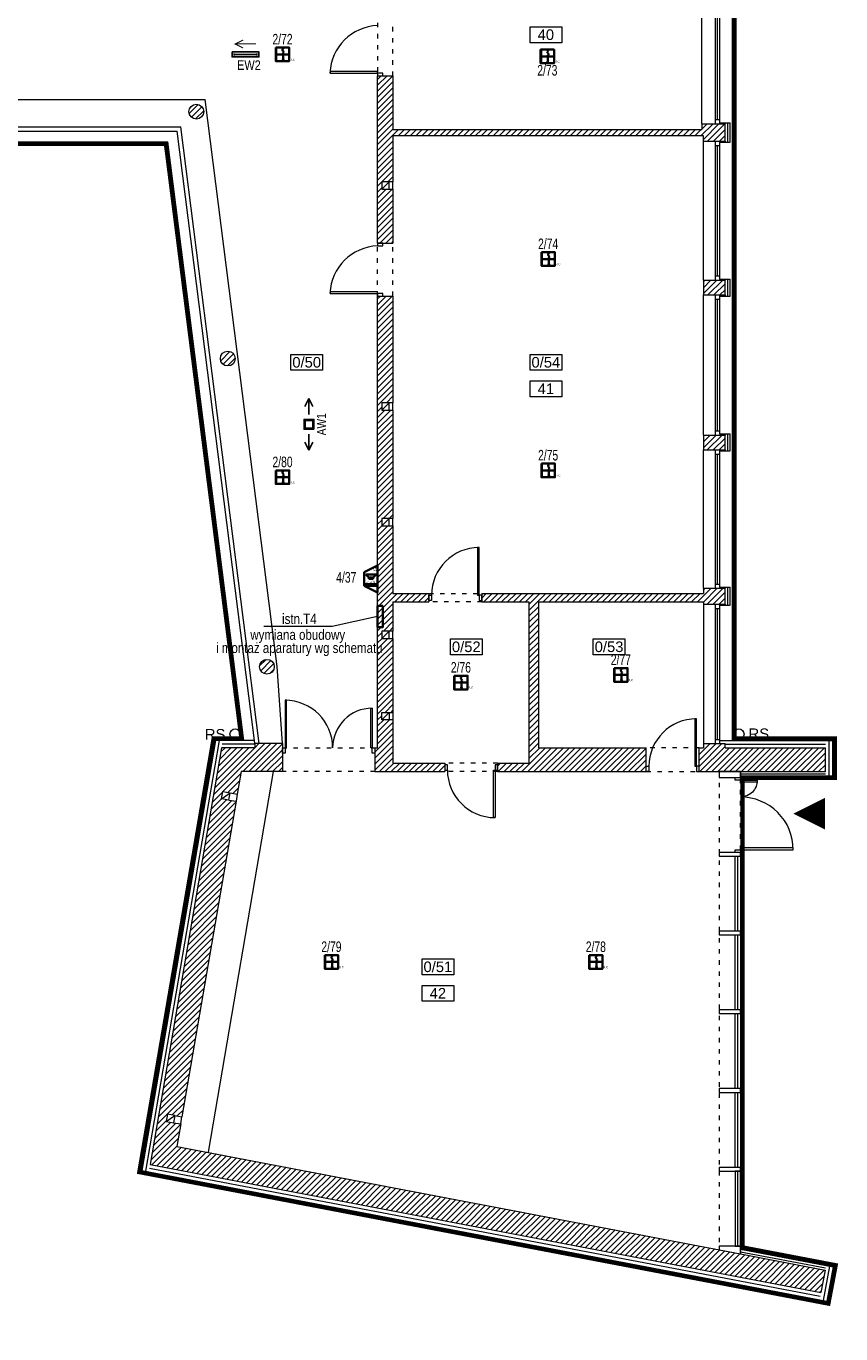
# Model space of a CAD drawing. Header units: millimetres. Extents: x 167773 to 185035, y -114105 to -66770.
# Tile 75 of 114: x 179759 to 181300, y -94942 to -92467. Entities that reach past the tile are written whole.
import ezdxf
from ezdxf.enums import TextEntityAlignment as Align

# ---------------------------------------------------------------- set-up
doc = ezdxf.new("R2010")
doc.units = ezdxf.units.MM
doc.linetypes.add('ACAD_ISO03W100', pattern=[30, 12, -18])
doc.linetypes.add('DASHED', pattern=[0.75, 0.5, -0.25])
doc.layers.get('0').update_dxf_attribs({"lineweight": 9})
doc.layers.add('!zakres', color=7, linetype='ACAD_ISO03W100', lineweight=60, true_color=0x8a14ff)
for name, color, linetype, lineweight in [('a-op_text', 7, 'Continuous', 9), ('b-drzwi', 6, 'Continuous', 9), ('b-izolacja', 8, 'BATTING', 9), ('b-okna', 6, 'Continuous', 9), ('b-przerywana1', 9, 'ACAD_ISO03W100', 9), ('b-widokowa', 7, 'Continuous', 9), ('b-ściany', 2, 'Continuous', 9), ('EL_Linia SSP', 240, 'Continuous', 35), ('El_tablice', 20, 'Continuous', 35), ('h-hatch', 8, 'Continuous', 9)]:
    doc.layers.add(name, color=color, linetype=linetype, lineweight=lineweight)
doc.layers.add('El_Oświetlenie awaryjne', color=1, linetype='Continuous')
doc.styles.add('Arial', font='arial.ttf')
doc.styles.add('arial 0.8', font='arial.ttf', dxfattribs={"width": 0.8})
doc.styles.add('ES1', font='ARIALN.TTF')
doc.styles.add('PPAB_100', font='arial.ttf', dxfattribs={"height": 18})
doc.linetypes.add('BATTING', pattern='A,0.0001,-0.1,[134,ltypeshp.shx,S=0.1,R=0,X=-0.1,Y=0],-0.2,[134,ltypeshp.shx,S=0.1,R=180,X=0.1,Y=0],-0.1', length=0.4001)
pattern_1 = [(45, (15000, 0), (-5.61266008, 5.61266008), [])]

# ---------------------------------------------------------------- blocks, each defined once
blk = doc.blocks.new('A$C5690186C')
at = {"layer": 'EL_Linia SSP', "lineweight": 5}
h = blk.add_hatch(color=256, dxfattribs=at)
h.set_gradient(color1=(255, 0, 0), color2=(224, 0, 0), one_color=1, name='INVSPHERICAL')
h.paths.add_polyline_path([(-9.8, 0), (-9.8, 12.8), (-12.8, 12.8), (-12.8, 0)])
h.paths.add_polyline_path([(-9.8, -12.8), (-9.8, 0), (-12.8, 0), (-12.8, -12.8)])
at = {"layer": 'EL_Linia SSP'}
blk.add_hatch(color=256, dxfattribs=at).paths.add_polyline_path([(2, -9.8, 1), (0.1, -9.8, 1)])
for p, q in [((-12.8, 0), (12.8, 0)), ((1.1, -2.1), (1.1, -9.8))]:
    blk.add_line(p, q, dxfattribs=at)
at = {"layer": 'EL_Linia SSP', "color": 1, "linetype": 'Continuous'}
for p, q in [((-0.1, 8.5), (0.1, 9.4)), ((0.1, 7.7), (-0.1, 8.5)), ((0.1, 9.4), (0.7, 10.4)), ((0.6, 7), (0.1, 7.7)), ((1.4, 2.3), (0.4, 1.2)), ((0.7, 6.7), (0.6, 7)), ((0.7, 10.4), (1.8, 11.5)), ((1.1, 6.3), (0.7, 6.7)), ((1.1, 6.3), (1.4, 6)), ((1.4, 6), (1.6, 5.7)), ((2, 3.3), (1.4, 2.3)), ((1.6, 5.7), (2, 5)), ((2, 5), (2.2, 4.2)), ((2.2, 4.2), (2, 3.3))]:
    blk.add_line(p, q, dxfattribs=at)
at = {"layer": 'EL_Linia SSP'}
blk.add_lwpolyline([(-12.8, 12.8), (12.8, 12.8), (12.8, -12.8), (-12.8, -12.8)], close=True, dxfattribs=at)
blk.add_circle((1.1, -9.8), 0.938, dxfattribs=at)
at = {"layer": 'EL_Linia SSP', "color": 1}
blk.add_text('R,C', height=4, dxfattribs=at).set_placement((13.9, -11.8))
blk = doc.blocks.new('AW1')
for p, q in [((-65, 0), (-45, 10)), ((-25, 0), (-65, 0)), ((-65, 0), (-45, -10)), ((25, 0), (65, 0)), ((65, 0), (45, 10)), ((65, 0), (45, -10))]:
    blk.add_line(p, q)
for points in [[(-12.5, -12.5), (12.5, -12.5), (12.5, 12.5), (-12.5, 12.5)], [(-9.5, -9.5), (9.5, -9.5), (9.5, 9.5), (-9.5, 9.5)]]:
    blk.add_lwpolyline(points, close=True)
at = {"style": 'arial 0.8', "width": 0.8}
blk.add_text('AW1', height=23, dxfattribs=at).set_placement((0, -20), align=Align.TOP_CENTER)
blk = doc.blocks.new('A$C5906215B')
at = {"layer": 'EL_Linia SSP'}
h = blk.add_hatch(color=256, dxfattribs=at)
h.set_gradient(color1=(255, 0, 0), color2=(255, 0, 0))
h.paths.add_polyline_path([(-9.8, -25.6), (-9.8, 0), (-12.8, 0), (-12.8, -25.6)])
for p, q in [((-25.6, -25.6), (-12.8, 0)), ((-12.8, 0), (12.8, 0)), ((-12.8, 0), (-12.8, -25.6)), ((-9.8, -25.6), (-9.8, 0)), ((25.6, -25.6), (12.8, 0)), ((-0.1, -17.4), (-0.1, -8.7)), ((-0.1, -8.7), (2.9, -8.7)), ((2.9, -17.4), (-0.1, -17.4)), ((8.2, -3.3), (2.9, -8.7)), ((2.9, -8.7), (2.9, -17.4)), ((2.9, -17.4), (8.2, -22.7)), ((8.2, -22.7), (8.2, -3.3)), ((25.6, -25.6), (-25.6, -25.6))]:
    blk.add_line(p, q, dxfattribs=at)
for s, height, p in [('A', 4, (-8.6, -14.6)), ('W', 4, (-8.6, -20.5)), ('S', 4, (-8.6, -8.9)), ('G', 7, (14.3, -24.6))]:
    blk.add_text(s, height=height, dxfattribs=at).set_placement(p)
blk = doc.blocks.new('866330')
for p, q in [((-144, 13), (-144, -13)), ((-144, 0), (144, 0)), ((144, 13), (144, -13))]:
    blk.add_line(p, q)
blk.add_lwpolyline([(-170, -32), (170, -32), (170, 32), (-170, 32)], close=True)
at = {"style": 'ES1', "flags": 1}
blk.add_attdef('TYP', (-181, 290), '', height=120, dxfattribs=at)
at = {"style": 'ES1'}
blk.add_attdef('KOD_ES', (-181, 130), '', height=120, dxfattribs=at)

msp = doc.modelspace()

# ---------------------------------------------------------------- hatches: boundary and pattern name
at = {"layer": 'h-hatch'}
h = msp.add_hatch(dxfattribs=at)
h.set_pattern_fill('ANSI31', color=256, scale=2.5, style=0)
h.set_pattern_definition(pattern_1)
h.paths.add_polyline_path([(181080.7, -92651.9), (181070.7, -92651.9), (181036.7, -92651.9), (181036.7, -92662.9), (180452.7, -92662.9), (180452.7, -92560.9), (180423.7, -92560.9), (180423.7, -92877.9), (180433.7, -92877.9), (180452.7, -92877.9), (180452.7, -92775.9), (180445.7, -92775.9), (180431.7, -92775.9), (180431.7, -92761.9), (180445.7, -92761.9), (180452.7, -92761.9), (180452.7, -92674.9), (181039.7, -92674.9), (181039.7, -92684.9), (181070.7, -92684.9), (181080.7, -92684.9)])
h = msp.add_hatch(dxfattribs=at)
h.set_pattern_fill('ANSI31', color=256, scale=2.5, style=0)
h.set_pattern_definition(pattern_1)
h.paths.add_polyline_path([(180067, -92628.9, 1), (180095, -92628.9, 1)])
h = msp.add_hatch(dxfattribs=at)
h.set_pattern_fill('ANSI31', color=256, scale=2.5, style=0)
h.set_pattern_definition(pattern_1)
h.paths.add_polyline_path([(181080.7, -92947.9), (181070.7, -92947.9), (181039.7, -92947.9), (181039.7, -92975.9), (181070.7, -92975.9), (181080.7, -92975.9)])
h = msp.add_hatch(dxfattribs=at)
h.set_pattern_fill('ANSI31', color=256, scale=2.5, style=0)
h.set_pattern_definition(pattern_1)
h.paths.add_polyline_path([(180452.7, -93412.9), (180445.7, -93412.9), (180431.7, -93412.9), (180431.7, -93398.9), (180445.7, -93398.9), (180452.7, -93398.9), (180452.7, -93193.9), (180445.7, -93193.9), (180431.7, -93193.9), (180431.7, -93179.9), (180445.7, -93179.9), (180452.7, -93179.9), (180452.7, -92977.9), (180423.7, -92977.9), (180423.7, -93832.9), (180418.7, -93832.9), (180418.7, -93877.9), (180550.7, -93877.9), (180550.7, -93861.9), (180452.7, -93861.9), (180452.7, -93779.9), (180445.7, -93779.9), (180431.7, -93779.9), (180431.7, -93765.9), (180445.7, -93765.9), (180452.7, -93765.9), (180452.7, -93625.9), (180445.7, -93625.9), (180431.7, -93625.9), (180431.7, -93611.9), (180445.7, -93611.9), (180452.7, -93611.9), (180452.7, -93556.9), (180520.7, -93556.9), (180520.7, -93540.9), (180452.7, -93540.9)])
h = msp.add_hatch(dxfattribs=at)
h.set_pattern_fill('ANSI31', color=256, scale=2.5, style=0)
h.set_pattern_definition(pattern_1)
h.paths.add_polyline_path([(180154.4, -93096.2, 1), (180126.4, -93096.2, 1)])
h = msp.add_hatch(dxfattribs=at)
h.set_pattern_fill('ANSI31', color=256, scale=2.5, style=0)
h.set_pattern_definition(pattern_1)
h.paths.add_polyline_path([(181080.7, -93240.9), (181070.7, -93240.9), (181039.7, -93240.9), (181039.7, -93268.9), (181070.7, -93268.9), (181080.7, -93268.9)])
h = msp.add_hatch(dxfattribs=at)
h.set_pattern_fill('ANSI31', color=256, scale=2.5, style=0)
h.set_pattern_definition(pattern_1)
h.paths.add_polyline_path([(181080.7, -93530.9), (181070.7, -93530.9), (181039.7, -93530.9), (181039.7, -93540.9), (180620.7, -93540.9), (180620.7, -93556.9), (180709.7, -93556.9), (180709.7, -93861.9), (180650.7, -93861.9), (180650.7, -93877.9), (180931.7, -93877.9), (180931.7, -93867.9), (180931.7, -93832.9), (180727.7, -93832.9), (180727.7, -93556.9), (181039.7, -93556.9), (181039.7, -93560.9), (181070.7, -93560.9), (181080.7, -93560.9)])
h = msp.add_hatch(dxfattribs=at)
h.set_pattern_fill('ANSI31', color=256, scale=2.5, style=0)
h.set_pattern_definition(pattern_1)
h.paths.add_polyline_path([(180228.4, -93679.5, 1), (180200.4, -93679.5, 1)])
h = msp.add_hatch(dxfattribs=at)
h.set_pattern_fill('ANSI31', color=256, scale=2.5, style=0)
h.set_pattern_definition(pattern_1)
h.paths.add_polyline_path([(180044.2, -94587.1), (180051.5, -94544.7), (180037.7, -94542.3), (180023.9, -94540), (180026.2, -94526.2), (180040, -94528.5), (180053.8, -94530.9), (180156, -93934.1), (180142.2, -93931.7), (180128.4, -93929.3), (180130.8, -93915.5), (180144.6, -93917.9), (180158.4, -93920.3), (180165.7, -93877.9), (180243.7, -93877.9), (180243.7, -93824.9), (180191.5, -93824.9), (180191.5, -93832.9), (180128.8, -93832.9), (179993.7, -94621.5), (181261.9, -94863.6), (181270, -94821.1), (181109.7, -94790.5)])
h = msp.add_hatch(dxfattribs=at)
h.set_pattern_fill('ANSI31', color=256, scale=2.5, style=0)
h.set_pattern_definition(pattern_1)
h.paths.add_polyline_path([(181270.7, -93832.9), (181080.7, -93832.9), (181080.7, -93824.9), (181070.7, -93824.9), (181039.7, -93824.9), (181039.7, -93832.9), (181031.7, -93832.9), (181031.7, -93877.9), (181109.7, -93877.9), (181270.7, -93877.9)])

# ---------------------------------------------------------------- linework, layer by layer
at = {"layer": '!zakres', "linetype": 'DASHED', "ltscale": 60, "const_width": 8, "flags": 128}
msp.add_lwpolyline([(173461.4, -95696.4), (173461.4, -96122.9), (176925.4, -96122.9), (176925.4, -96135.9), (176933.3, -96135.9), (177842.5, -92664.9), (177043.7, -92664.9), (177043.7, -92678.9), (176845.7, -92678.9), (176845.7, -92312.9), (176962.2, -92312.9), (177065.9, -91184.9), (176998.5, -91184.9), (176866.5, -90353.9), (178159.6, -90119.2), (178172.7, -90191.4), (177992.7, -90224.1), (177992.7, -91112.9), (178170.8, -91112.9), (178170.8, -91184.9), (178027.7, -91184.9), (178027.7, -92300.9), (178926.3, -92300.9), (179123, -91184.9), (179078.5, -91184.9), (178946.6, -90354.6), (180247, -90118.6), (180260.2, -90191.4), (180076.7, -90224.7), (180076.7, -91111.9), (180258.9, -91111.9), (180258.9, -91184.9), (180085.7, -91184.9), (180085.7, -92314.9), (181098.7, -92314.9), (181098.7, -93814.9), (181288.7, -93814.9), (181288.7, -93889.9), (181113.7, -93889.9), (181113.7, -94778.3), (181290, -94812), (181276.2, -94884.7), (179973, -94635.8), (180113.6, -93814.9), (180166.1, -93814.9), (180023.3, -92689.9), (179115.7, -92689.9), (179115.7, -93812.9), (179291.3, -93812.9), (179291.3, -93886.9), (179100.7, -93886.9), (179100.7, -94775.5), (179292.7, -94812.1), (179278.9, -94884.7), (178061.4, -94653.3), (178061.4, -94643.1), (178059.4, -94642.7), (178059.4, -96122.9), (179277.4, -96122.9), (179277.4, -96164.9), (179411.4, -96164.9), (179411.4, -97068.9), (179277.4, -97068.9), (179277.4, -97108.9), (178099.4, -97108.9), (178099.4, -97210.9), (178144.3, -97210.9), (178280.1, -98045.8), (178207.1, -98057.7), (178139.1, -97639.9), (177334.4, -97639.9), (177334.4, -97850.9), (175761.4, -97850.9), (175761.4, -98202.9), (175682.4, -98202.9), (175682.4, -97194.9), (175737.4, -97194.9), (175737.4, -97108.9), (170991.9, -97108.9), (170991.9, -97149.9), (170858.4, -97149.9), (170858.4, -96661.4), (170985.4, -96661.4), (170985.4, -96196.9), (170958.4, -96196.9), (170958.4, -96122.9), (171260.4, -96122.9), (171260.4, -96010.9), (171512.4, -96010.9), (171512.4, -96122.9), (173097.4, -96122.9), (173097.4, -95696.4), (173462.4, -95696.4)], dxfattribs=at)
at = {"layer": 'a-op_text', "ltscale": 0.5}
for points in [[(180711.9, -92498.4), (180711.9, -92468.4), (180771.9, -92468.4), (180771.9, -92498.4)], [(180259.6, -93118.4), (180259.6, -93088.4), (180319.6, -93088.4), (180319.6, -93118.4)], [(180711.9, -93118.4), (180711.9, -93088.4), (180771.9, -93088.4), (180771.9, -93118.4)], [(180711.9, -93168.4), (180711.9, -93138.4), (180771.9, -93138.4), (180771.9, -93168.4)], [(180561.4, -93656.8), (180561.4, -93626.8), (180621.4, -93626.8), (180621.4, -93656.8)], [(180831.4, -93656.8), (180831.4, -93626.8), (180891.4, -93626.8), (180891.4, -93656.8)], [(180507.7, -94262.4), (180507.7, -94232.4), (180567.7, -94232.4), (180567.7, -94262.4)], [(180507.7, -94312.4), (180507.7, -94282.4), (180567.7, -94282.4), (180567.7, -94312.4)]]:
    msp.add_lwpolyline(points, close=True, dxfattribs=at)
at = {"layer": 'b-drzwi'}
for points in [[(180423.7, -92555.9), (180423.7, -92552.9), (180333.7, -92552.9), (180333.7, -92555.9)], [(180433.7, -92555.9), (180423.7, -92555.9), (180423.7, -92560.9), (180433.7, -92560.9)], [(180433.7, -92882.9), (180433.7, -92877.9), (180423.7, -92877.9), (180423.7, -92882.9)], [(180423.7, -92972.9), (180423.7, -92969.9), (180333.7, -92969.9), (180333.7, -92972.9)], [(180433.7, -92972.9), (180423.7, -92972.9), (180423.7, -92977.9), (180433.7, -92977.9)], [(180615.7, -93543.9), (180615.7, -93453.9), (180612.7, -93453.9), (180612.7, -93543.9)], [(180520.7, -93553.9), (180520.7, -93543.9), (180525.7, -93543.9), (180525.7, -93553.9)], [(180615.7, -93543.9), (180615.7, -93553.9), (180620.7, -93553.9), (180620.7, -93543.9)], [(180248.7, -93832.9), (180251.7, -93832.9), (180251.7, -93742.9), (180248.7, -93742.9)], [(180413.7, -93832.9), (180410.7, -93832.9), (180410.7, -93757.9), (180413.7, -93757.9)], [(181026.7, -93867.9), (181026.7, -93777.9), (181023.7, -93777.9), (181023.7, -93867.9)], [(180248.7, -93842.9), (180243.7, -93842.9), (180243.7, -93832.9), (180248.7, -93832.9)], [(180418.7, -93842.9), (180413.7, -93842.9), (180413.7, -93832.9), (180418.7, -93832.9)], [(180550.7, -93864.9), (180550.7, -93874.9), (180555.7, -93874.9), (180555.7, -93864.9)], [(180645.7, -93864.9), (180645.7, -93874.9), (180650.7, -93874.9), (180650.7, -93864.9)], [(180645.7, -93874.9), (180645.7, -93964.9), (180642.7, -93964.9), (180642.7, -93874.9)], [(180931.7, -93877.9), (180931.7, -93867.9), (180936.7, -93867.9), (180936.7, -93877.9)], [(181026.7, -93867.9), (181026.7, -93877.9), (181031.7, -93877.9), (181031.7, -93867.9)]]:
    msp.add_lwpolyline(points, close=True, dxfattribs=at)
for centre, radius, start, end in [((180427.4, -92559.6), 93.8, 92.2781, 177.7219), ((180427.4, -92976.6), 93.8, 92.2781, 177.7219), ((180615.7, -93543.9), 90, 90, 180), ((180248.7, -93832.9), 90, 0, 90), ((180413.7, -93832.9), 75, 90, 180), ((181026.7, -93867.9), 90, 90, 180), ((180645.7, -93874.9), 90, 180, 270)]:
    msp.add_arc(centre, radius, start, end, dxfattribs=at)
at = {"layer": 'b-izolacja', "ltscale": 2}
for p, q in [((181070.7, -92650.9), (181080.7, -92650.9)), ((181070.7, -92685.9), (181080.7, -92685.9)), ((181070.7, -92946.9), (181080.7, -92946.9)), ((181070.7, -92976.9), (181080.7, -92976.9)), ((181070.7, -93239.9), (181080.7, -93239.9)), ((181070.7, -93269.9), (181080.7, -93269.9)), ((181070.7, -93529.9), (181080.7, -93529.9)), ((181070.7, -93561.9), (181080.7, -93561.9))]:
    msp.add_line(p, q, dxfattribs=at)
at = {"layer": 'b-izolacja', "ltscale": 12}
for p, q in [((181085.7, -92686.9), (181085.7, -92649.9)), ((181085.7, -92977.9), (181085.7, -92945.9)), ((181085.7, -93270.9), (181085.7, -93238.9)), ((181085.7, -93562.9), (181085.7, -93528.9))]:
    msp.add_line(p, q, dxfattribs=at)
at = {"layer": 'b-izolacja', "ltscale": 16}
for p, q in [((180124.1, -93818.9), (179984.5, -94633.8)), ((180191.5, -93825.9), (180130, -93825.9)), ((181080.7, -93825.9), (181270.7, -93825.9)), ((181277.7, -93885.9), (181277.7, -93818.9)), ((179992.4, -94628.3), (181260.5, -94870.5)), ((181278.5, -94813.9), (181266.1, -94878.7))]:
    msp.add_line(p, q, dxfattribs=at)
at = {"layer": 'b-izolacja', "ltscale": 8}
for p, q in [((181109.7, -93881.9), (181270.7, -93881.9)), ((181109.7, -94786.4), (181270.7, -94817.2))]:
    msp.add_line(p, q, dxfattribs=at)
at = {"layer": 'b-okna'}
for p, q in [((181062.7, -92651.9), (181062.7, -92385.9)), ((181066.7, -92643.9), (181066.7, -92393.9)), ((181070.7, -92649.9), (181070.7, -92387.9)), ((181062.7, -92643.9), (181070.7, -92643.9)), ((179104.7, -92657.9), (180051.5, -92657.9)), ((179107.7, -92665.9), (180044.4, -92665.9)), ((180190.8, -93818.9), (180044.4, -92665.9)), ((180199.6, -93824.9), (180051.5, -92657.9)), ((181062.7, -92947.9), (181062.7, -92684.9)), ((181062.7, -92692.9), (181070.7, -92692.9)), ((181066.7, -92939.9), (181066.7, -92692.9)), ((181070.7, -92945.9), (181070.7, -92686.9)), ((181062.7, -92939.9), (181070.7, -92939.9)), ((181062.7, -93240.9), (181062.7, -92975.9)), ((181062.7, -92983.9), (181070.7, -92983.9)), ((181066.7, -93232.9), (181066.7, -92983.9)), ((181070.7, -93238.9), (181070.7, -92977.9)), ((181062.7, -93232.9), (181070.7, -93232.9)), ((181062.7, -93530.9), (181062.7, -93268.9)), ((181070.7, -93528.9), (181070.7, -93270.9)), ((181062.7, -93276.9), (181070.7, -93276.9)), ((181066.7, -93522.9), (181066.7, -93276.9)), ((181062.7, -93522.9), (181070.7, -93522.9)), ((181062.7, -93824.9), (181062.7, -93560.9)), ((181062.7, -93568.9), (181070.7, -93568.9)), ((181066.7, -93816.9), (181066.7, -93568.9)), ((181070.7, -93818.9), (181070.7, -93562.9)), ((181062.7, -93816.9), (181070.7, -93816.9)), ((181104.7, -94179.9), (181104.7, -94037.9)), ((181104.7, -94328.9), (181104.7, -94186.9)), ((181104.7, -94477.9), (181104.7, -94335.9)), ((181104.7, -94626.9), (181104.7, -94484.9)), ((181104.7, -94775.9), (181104.7, -94633.9))]:
    msp.add_line(p, q, dxfattribs=at)
for points in [[(181109.7, -93888.9), (181109.7, -93877.9), (181069.7, -93877.9), (181069.7, -93888.9)], [(181109.7, -93893.9), (181099.7, -93893.9), (181099.7, -93888.9), (181109.7, -93888.9)], [(181109.7, -93893.9), (181141.7, -93893.9), (181141.7, -93897.9), (181109.7, -93897.9)], [(181109.7, -94037.9), (181109.7, -94030.9), (181069.7, -94030.9), (181069.7, -94037.9)], [(181109.7, -94030.9), (181099.7, -94030.9), (181099.7, -94025.9), (181109.7, -94025.9)], [(181099.7, -94037.9), (181109.7, -94037.9), (181109.7, -94179.9), (181099.7, -94179.9)], [(181109.7, -94025.9), (181209.7, -94025.9), (181209.7, -94021.9), (181109.7, -94021.9)], [(181109.7, -94186.9), (181109.7, -94179.9), (181069.7, -94179.9), (181069.7, -94186.9)], [(181099.7, -94186.9), (181109.7, -94186.9), (181109.7, -94328.9), (181099.7, -94328.9)], [(181109.7, -94335.9), (181109.7, -94328.9), (181069.7, -94328.9), (181069.7, -94335.9)], [(181099.7, -94335.9), (181109.7, -94335.9), (181109.7, -94477.9), (181099.7, -94477.9)], [(181109.7, -94484.9), (181109.7, -94477.9), (181069.7, -94477.9), (181069.7, -94484.9)], [(181099.7, -94484.9), (181109.7, -94484.9), (181109.7, -94626.9), (181099.7, -94626.9)], [(181109.7, -94633.9), (181109.7, -94626.9), (181069.7, -94626.9), (181069.7, -94633.9)], [(181099.7, -94775.9), (181109.7, -94775.9), (181109.7, -94633.9), (181099.7, -94633.9)], [(181109.7, -94790.5), (181109.7, -94775.9), (181069.7, -94775.9), (181069.7, -94782.9)]]:
    msp.add_lwpolyline(points, close=True, dxfattribs=at)
for points in [[(181141.7, -93893.9, -0.414214), (181109.7, -93925.9, -1)], [(181209.7, -94025.9, 0.414214), (181109.7, -93925.9)]]:
    msp.add_lwpolyline(points, format="xyb", dxfattribs=at)
at = {"layer": 'b-przerywana1', "ltscale": 0.7}
for p, q in [((180423.7, -92460.9), (180423.7, -92560.9)), ((180452.7, -92561.1), (180452.7, -92460.9)), ((180423.7, -92977.9), (180423.7, -92877.9)), ((180452.7, -92977.9), (180452.7, -92877.9)), ((180520.7, -93540.9), (180620.7, -93540.9)), ((180620.7, -93556.9), (180520.7, -93556.9)), ((180243.7, -93832.9), (180418.7, -93832.9)), ((181031.7, -93832.9), (180931.7, -93832.9)), ((180650.7, -93861.9), (180550.7, -93861.9)), ((180418.7, -93877.9), (180243.7, -93877.9)), ((180650.7, -93877.9), (180550.7, -93877.9)), ((180931.7, -93877.9), (181031.7, -93877.9)), ((181069.7, -93877.9), (181069.7, -94782.9)), ((181109.7, -94025.9), (181109.7, -93888.9))]:
    msp.add_line(p, q, dxfattribs=at)
at = {"layer": 'b-widokowa'}
for p, q in [((181036.7, -92651.9), (181036.7, -92385.9)), ((181094.7, -93818.9), (181094.7, -92387.9)), ((179104.7, -92605.9), (180097.3, -92605.9)), ((180233.6, -93679.1), (180097.3, -92605.9)), ((181070.7, -92651.9), (181080.7, -92651.9)), ((181080.7, -92649.9), (181080.7, -92651.9)), ((181080.7, -92684.9), (181080.7, -92651.9)), ((179111.7, -92685.9), (180026.8, -92685.9)), ((180170.7, -93818.9), (180026.8, -92685.9)), ((181039.7, -92947.9), (181039.7, -92684.9)), ((181070.7, -92684.9), (181080.7, -92684.9)), ((181080.7, -92684.9), (181080.7, -92686.9)), ((180431.7, -92775.9), (180445.7, -92761.9)), ((181070.7, -92947.9), (181080.7, -92947.9)), ((181080.7, -92945.9), (181080.7, -92947.9)), ((181080.7, -92975.9), (181080.7, -92947.9)), ((181039.7, -93240.9), (181039.7, -92975.9)), ((181070.7, -92975.9), (181080.7, -92975.9)), ((181080.7, -92975.9), (181080.7, -92977.9)), ((180431.7, -93193.9), (180445.7, -93179.9)), ((181070.7, -93240.9), (181080.7, -93240.9)), ((181080.7, -93238.9), (181080.7, -93240.9)), ((181080.7, -93268.9), (181080.7, -93240.9)), ((181039.7, -93530.9), (181039.7, -93268.9)), ((181070.7, -93268.9), (181080.7, -93268.9)), ((181080.7, -93268.9), (181080.7, -93270.9)), ((180431.8, -93412.9), (180445.7, -93398.9)), ((181070.7, -93530.9), (181080.7, -93530.9)), ((181080.7, -93528.9), (181080.7, -93530.9)), ((181080.7, -93560.9), (181080.7, -93530.9)), ((181039.7, -93560.9), (181039.7, -93824.9)), ((181070.7, -93560.9), (181080.7, -93560.9)), ((181080.7, -93560.9), (181080.7, -93562.9)), ((180432, -93625.9), (180445.7, -93611.9)), ((180243.7, -93824.9), (180233.6, -93679.1)), ((180431.7, -93779.9), (180445.7, -93765.9)), ((180226.5, -93877.9), (180103.1, -94598.3)), ((180128.6, -93929.4), (180144.6, -93917.9)), ((180023.9, -94540), (180040, -94528.5))]:
    msp.add_line(p, q, dxfattribs=at)
at = {"layer": 'b-widokowa', "ltscale": 0.5}
for p, q in [((180445.7, -92775.9), (180445.7, -92761.9)), ((180452.7, -92775.9), (180452.7, -92761.9)), ((180445.7, -93193.9), (180445.7, -93179.9)), ((180452.7, -93193.9), (180452.7, -93179.9)), ((180445.7, -93412.9), (180445.7, -93398.9)), ((180452.7, -93412.9), (180452.7, -93398.9)), ((180445.7, -93625.9), (180445.7, -93611.9)), ((180452.7, -93625.9), (180452.7, -93611.9)), ((180445.7, -93765.9), (180445.7, -93779.9)), ((180452.7, -93765.9), (180452.7, -93779.9)), ((180128.8, -93832.9), (179993.7, -94621.5)), ((180191.5, -93832.9), (180128.8, -93832.9)), ((180191.5, -93824.9), (180191.5, -93832.9)), ((181070.7, -93824.9), (181080.7, -93824.9)), ((181080.7, -93832.9), (181080.7, -93824.9)), ((181080.7, -93832.9), (181270.7, -93832.9)), ((181270.7, -93877.9), (181270.7, -93832.9)), ((181109.7, -93877.9), (181270.7, -93877.9)), ((180142.2, -93931.7), (180144.6, -93917.9)), ((180158.4, -93920.3), (180156, -93934.1)), ((180040, -94528.5), (180037.7, -94542.3)), ((180051.5, -94544.7), (180053.8, -94530.9)), ((179993.7, -94621.5), (181261.9, -94863.6)), ((181109.7, -94790.5), (181270, -94821.1)), ((181270, -94821.1), (181261.9, -94863.6))]:
    msp.add_line(p, q, dxfattribs=at)
at = {"layer": 'b-widokowa'}
msp.add_lwpolyline([(181209.7, -93957.4, 0, 60, 0), (181269.7, -93957.4, 60, 60, 0)], format="xyseb", dxfattribs=at)
at = {"layer": 'b-widokowa', "ltscale": 0.5}
for centre in [(180154.5, -93806.9), (181106.7, -93806.9)]:
    msp.add_circle(centre, 10, dxfattribs=at)
at = {"layer": 'b-ściany'}
for p, q in [((180423.7, -92877.9), (180423.7, -92560.9)), ((180423.7, -92560.9), (180452.7, -92560.9)), ((180452.7, -92561.1), (180452.7, -92662.9)), ((181036.7, -92651.9), (181070.7, -92651.9)), ((181036.7, -92651.9), (181036.7, -92662.9)), ((181070.7, -92649.9), (181090.7, -92649.9)), ((181070.7, -92651.9), (181070.7, -92649.9)), ((181090.7, -92686.9), (181090.7, -92649.9)), ((180452.7, -92662.9), (181036.7, -92662.9)), ((180452.7, -92674.9), (180452.7, -92761.9)), ((181039.7, -92674.9), (180452.7, -92674.9)), ((181039.7, -92684.9), (181039.7, -92674.9)), ((181039.7, -92684.9), (181070.7, -92684.9)), ((181070.7, -92684.9), (181070.7, -92686.9)), ((181070.7, -92686.9), (181090.7, -92686.9)), ((180452.7, -92761.9), (180445.7, -92761.9)), ((180445.7, -92775.9), (180452.7, -92775.9)), ((180452.7, -92775.9), (180452.7, -92877.9)), ((180423.7, -92877.9), (180452.7, -92877.9)), ((181039.7, -92947.9), (181070.7, -92947.9)), ((181039.7, -92947.9), (181039.7, -92975.9)), ((181070.7, -92945.9), (181090.7, -92945.9)), ((181070.7, -92945.9), (181070.7, -92947.9)), ((181090.7, -92977.9), (181090.7, -92945.9)), ((181039.7, -92975.9), (181070.7, -92975.9)), ((181070.7, -92977.9), (181070.7, -92975.9)), ((180423.7, -93832.9), (180423.7, -92977.9)), ((180423.7, -92977.9), (180452.7, -92977.9)), ((180452.7, -92977.9), (180452.7, -93179.9)), ((181070.7, -92977.9), (181090.7, -92977.9)), ((180452.7, -93179.9), (180445.7, -93179.9)), ((180445.7, -93193.9), (180452.7, -93193.9)), ((180452.7, -93193.9), (180452.7, -93398.9)), ((181039.7, -93240.9), (181070.7, -93240.9)), ((181039.7, -93240.9), (181039.7, -93268.9)), ((181070.7, -93238.9), (181090.7, -93238.9)), ((181070.7, -93238.9), (181070.7, -93240.9)), ((181090.7, -93270.9), (181090.7, -93238.9)), ((181039.7, -93268.9), (181070.7, -93268.9)), ((181070.7, -93270.9), (181070.7, -93268.9)), ((181070.7, -93270.9), (181090.7, -93270.9)), ((180452.7, -93398.9), (180445.7, -93398.9)), ((180445.7, -93412.9), (180452.7, -93412.9)), ((180452.7, -93412.9), (180452.7, -93540.9)), ((180452.7, -93540.9), (180520.7, -93540.9)), ((180520.7, -93540.9), (180520.7, -93556.9)), ((180620.7, -93540.9), (181039.7, -93540.9)), ((180620.7, -93540.9), (180620.7, -93556.9)), ((181039.7, -93530.9), (181070.7, -93530.9)), ((181039.7, -93530.9), (181039.7, -93540.9)), ((181070.7, -93528.9), (181090.7, -93528.9)), ((181070.7, -93528.9), (181070.7, -93530.9)), ((181090.7, -93562.9), (181090.7, -93528.9)), ((180452.7, -93556.9), (180520.7, -93556.9)), ((180452.7, -93556.9), (180452.7, -93611.9)), ((180620.7, -93556.9), (180709.7, -93556.9)), ((180709.7, -93556.9), (180709.7, -93861.9)), ((180727.7, -93556.9), (180727.7, -93832.9)), ((180727.7, -93556.9), (181039.7, -93556.9)), ((181039.7, -93556.9), (181039.7, -93560.9)), ((181039.7, -93560.9), (181070.7, -93560.9)), ((181070.7, -93562.9), (181070.7, -93560.9)), ((181070.7, -93562.9), (181090.7, -93562.9)), ((180452.7, -93611.9), (180445.7, -93611.9)), ((180445.7, -93625.9), (180452.7, -93625.9)), ((180452.7, -93625.9), (180452.7, -93765.9)), ((180445.7, -93765.9), (180452.7, -93765.9)), ((180452.7, -93779.9), (180445.7, -93779.9)), ((180452.7, -93779.9), (180452.7, -93861.9)), ((180117, -93818.9), (179977.6, -94632.6)), ((180190.8, -93818.9), (180117, -93818.9)), ((180191.5, -93824.9), (180190.8, -93818.9)), ((180243.7, -93824.9), (180191.5, -93824.9)), ((180243.7, -93824.9), (180243.7, -93877.9)), ((180418.7, -93832.9), (180423.7, -93832.9)), ((180418.7, -93832.9), (180418.7, -93877.9)), ((180727.7, -93832.9), (180931.7, -93832.9)), ((180727.7, -93832.9), (180931.7, -93832.9)), ((180931.7, -93877.9), (180931.7, -93832.9)), ((181031.7, -93877.9), (181031.7, -93832.9)), ((181031.7, -93832.9), (181039.7, -93832.9)), ((181039.7, -93824.9), (181070.7, -93824.9)), ((181039.7, -93824.9), (181039.7, -93832.9)), ((181070.7, -93818.9), (181284.7, -93818.9)), ((181070.7, -93824.9), (181070.7, -93818.9)), ((181284.7, -93885.9), (181284.7, -93818.9)), ((180452.7, -93861.9), (180550.7, -93861.9)), ((180550.7, -93861.9), (180550.7, -93877.9)), ((180650.7, -93861.9), (180709.7, -93861.9)), ((180650.7, -93861.9), (180650.7, -93877.9)), ((180165.7, -93877.9), (180158.4, -93920.3)), ((180243.7, -93877.9), (180165.7, -93877.9)), ((180418.7, -93877.9), (180550.7, -93877.9)), ((180650.7, -93877.9), (180931.7, -93877.9)), ((181031.7, -93877.9), (181109.7, -93877.9)), ((181109.7, -93877.9), (181109.7, -93885.9)), ((181109.7, -93885.9), (181284.7, -93885.9)), ((180156, -93934.1), (180053.8, -94530.9)), ((180142.2, -93931.7), (180156, -93934.1)), ((180144.6, -93917.9), (180158.4, -93920.3)), ((180040, -94528.5), (180053.8, -94530.9)), ((180037.7, -94542.3), (180051.5, -94544.7)), ((180051.5, -94544.7), (180044.2, -94587.1)), ((180044.2, -94587.1), (181109.7, -94790.5)), ((179977.6, -94632.6), (181273, -94880)), ((181109.7, -94781.6), (181285.4, -94815.2)), ((181109.7, -94781.6), (181109.7, -94790.5)), ((181109.7, -94790.5), (181109.7, -94785.7)), ((181285.4, -94815.2), (181273, -94880))]:
    msp.add_line(p, q, dxfattribs=at)
for points in [[(180445.7, -92761.9), (180431.7, -92761.9), (180431.7, -92775.9), (180445.7, -92775.9)], [(180445.7, -93179.9), (180431.7, -93179.9), (180431.7, -93193.9), (180445.7, -93193.9)], [(180445.7, -93398.9), (180431.7, -93398.9), (180431.7, -93412.9), (180445.7, -93412.9)], [(180445.7, -93611.9), (180431.7, -93611.9), (180431.7, -93625.9), (180445.7, -93625.9)], [(180445.7, -93779.9), (180431.7, -93779.9), (180431.7, -93765.9), (180445.7, -93765.9)], [(180142.2, -93931.7), (180128.4, -93929.3), (180130.8, -93915.5), (180144.6, -93917.9)], [(180040, -94528.5), (180026.2, -94526.2), (180023.9, -94540), (180037.7, -94542.3)]]:
    msp.add_lwpolyline(points, dxfattribs=at)
for centre in [(180081, -92628.9), (180140.4, -93096.2), (180214.4, -93679.5)]:
    msp.add_circle(centre, 14, dxfattribs=at)
at = {"layer": 'El_Oświetlenie awaryjne', "const_width": 2}
msp.add_lwpolyline([(180193.6, -92500.8), (180154.3, -92500.8), (180169.3, -92493.3), (180154.3, -92500.8), (180169.3, -92508.3)], dxfattribs=at)
at = {"layer": 'El_tablice', "ltscale": 0.7}
msp.add_lwpolyline([(180433.7, -93564.4), (180433.7, -93604.4), (180423.7, -93604.4), (180423.7, -93564.4)], close=True, dxfattribs=at)
at = {"layer": 'El_tablice', "lineweight": 18}
msp.add_lwpolyline([(180423.7, -93584.4), (180337.9, -93603.5), (180208.5, -93603.5)], dxfattribs=at)

# ---------------------------------------------------------------- block references
at = {"layer": 'EL_Linia SSP'}
for p in [(180243.9, -92520.6), (180744.7, -92524.4), (180746.2, -92907.9), (180746.2, -93307.9), (180243.9, -93320.6), (180883.7, -93694.9), (180581.2, -93709.4), (180336.4, -94238.1), (180836.4, -94238.1)]:
    msp.add_blockref('A$C5690186C', p, dxfattribs=at)
at = {"layer": 'EL_Linia SSP', "rotation": 90}
msp.add_blockref('A$C5906215B', (180398.1, -93513.2), dxfattribs=at)
at = {"layer": 'El_Oświetlenie awaryjne'}
ref = msp.add_blockref('866330', (180173.9, -92520.6), dxfattribs=dict(at, xscale=-0.150000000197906, yscale=0.1500000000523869, zscale=0.1499999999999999, rotation=180))
ref.add_attrib('KOD_ES', 'EW2', (180158, -92549.9), dxfattribs={"layer": '0', "height": 18, "style": 'ES1'})
at = {"layer": 'El_Oświetlenie awaryjne', "xscale": 0.75, "yscale": 0.75, "zscale": 0.75, "rotation": 90}
msp.add_blockref('AW1', (180293.9, -93220.6), dxfattribs=at)

# ---------------------------------------------------------------- texts
at = {"layer": 'a-op_text', "ltscale": 0.5, "char_height": 20, "width": 60, "attachment_point": 5, "style": 'PPAB_100'}
for s, insert in [('{\\fArial|b0|i0|c238|p34;40}', (180741.9, -92483.4)), ('0/{\\fArial|b0|i0|c238|p34;50}', (180289.6, -93103.4)), ('0/{\\fArial|b0|i0|c238|p34;54}', (180741.9, -93103.4)), ('{\\fArial|b0|i0|c238|p34;41}', (180741.9, -93153.4)), ('0/{\\fArial|b0|i0|c238|p34;52}', (180591.4, -93641.8)), ('0/{\\fArial|b0|i0|c238|p34;53}', (180861.4, -93641.8)), ('RS', (180116.5, -93807.4)), ('RS', (181144.6, -93806.4)), ('0/{\\fArial|b0|i0|c238|p34;51}', (180537.7, -94247.4)), ('{\\fArial|b0|i0|c238|p34;42}', (180537.7, -94297.4))]:
    msp.add_mtext(s, dxfattribs=dict(at, insert=insert))
at = {"layer": 'EL_Linia SSP', "style": 'Arial', "width": 0.7}
for s, p in [('2/72', (180243.9, -92501.8)), ('2/73', (180744.7, -92560.6)), ('2/74', (180746.2, -92889.1)), ('2/75', (180746.2, -93289.1)), ('2/80', (180243.9, -93301.8)), ('4/37', (180364.5, -93520.2)), ('2/76', (180581.2, -93690.6)), ('2/77', (180883.7, -93676.1)), ('2/79', (180336.4, -94219.3)), ('2/78', (180836.4, -94219.3))]:
    msp.add_text(s, height=20, dxfattribs=at).set_placement(p, align=Align.CENTER)
at = {"layer": 'El_tablice', "lineweight": 5, "style": 'Arial', "width": 0.8}
for s, p in [('istn.T4', (180275.7, -93598.5)), ('wymiana obudowy ', (180275.7, -93628.5)), ('i montaż aparatury wg schematu', (180275.7, -93653.5))]:
    msp.add_text(s, height=19.5, dxfattribs=at).set_placement(p, align=Align.CENTER)

doc.saveas('drawing.dxf')
